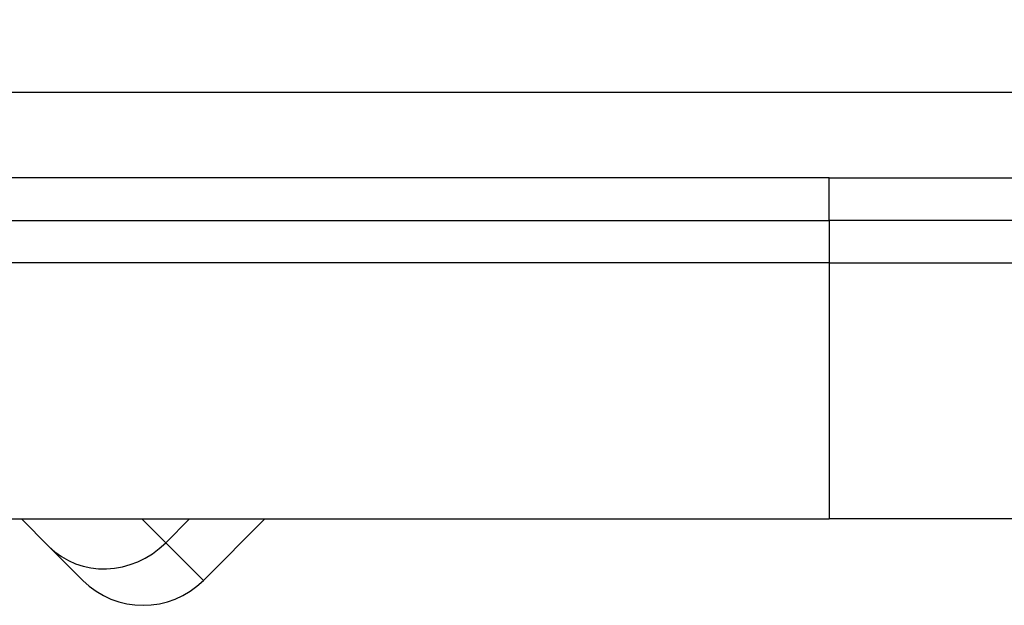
# Model space of a CAD drawing. Header units: inches. Extents: x 0 to 160, y -11 to 104.
# Tile 13 of 121: x 28.795 to 29.123, y 27.213 to 27.408. Entities that reach past the tile are written whole.
import ezdxf

# ---------------------------------------------------------------- set-up
doc = ezdxf.new("R2010")
doc.units = ezdxf.units.IN
doc.header["$LTSCALE"] = 9.614827
doc.header["$MEASUREMENT"] = 0
doc.layers.add('Visible Edges(ANSI)', color=7, linetype='Continuous', lineweight=25)
doc.layers.add('Visible Tangent Edges(ANSI)', color=7, linetype='Continuous', lineweight=25)

msp = doc.modelspace()

# ---------------------------------------------------------------- linework, layer by layer
at = {"layer": 'Visible Edges(ANSI)'}
for p, q in [((29.06498, 27.35572), (28.59239, 27.35572)), ((29.06498, 27.35572), (29.46485, 27.35572)), ((28.58988, 27.24186), (29.06498, 27.24186)), ((28.79544, 27.24186), (28.80463, 27.23266)), ((28.85619, 27.22136), (28.87669, 27.24186)), ((29.40036, 27.24186), (29.06498, 27.24186)), ((28.81593, 27.22136), (28.80463, 27.23266))]:
    msp.add_line(p, q, dxfattribs=at)
msp.add_arc((28.83606, 27.24149), 0.02847, 225, 315, dxfattribs=at)
at = {"layer": 'Visible Tangent Edges(ANSI)'}
for p, q in [((29.28528, 27.38419), (28.6656, 27.38419)), ((29.06498, 27.34149), (29.06498, 27.35572)), ((28.59239, 27.34149), (29.06498, 27.34149)), ((29.47775, 27.34149), (29.06498, 27.34149)), ((29.06498, 27.34149), (29.06498, 27.32726)), ((29.06498, 27.32726), (28.58988, 27.32726)), ((29.06498, 27.32726), (29.06498, 27.24186)), ((29.06498, 27.32726), (29.47775, 27.32726)), ((28.84363, 27.23392), (28.83569, 27.24186)), ((28.85157, 27.24186), (28.84363, 27.23392)), ((28.84363, 27.23392), (28.85619, 27.22136))]:
    msp.add_line(p, q, dxfattribs=at)
msp.add_ellipse((28.82476, 27.25279), major_axis=(-0.02013, -0.02013), ratio=0.937622, start_param=0, end_param=1.570796, dxfattribs=at)

doc.saveas('drawing.dxf')
